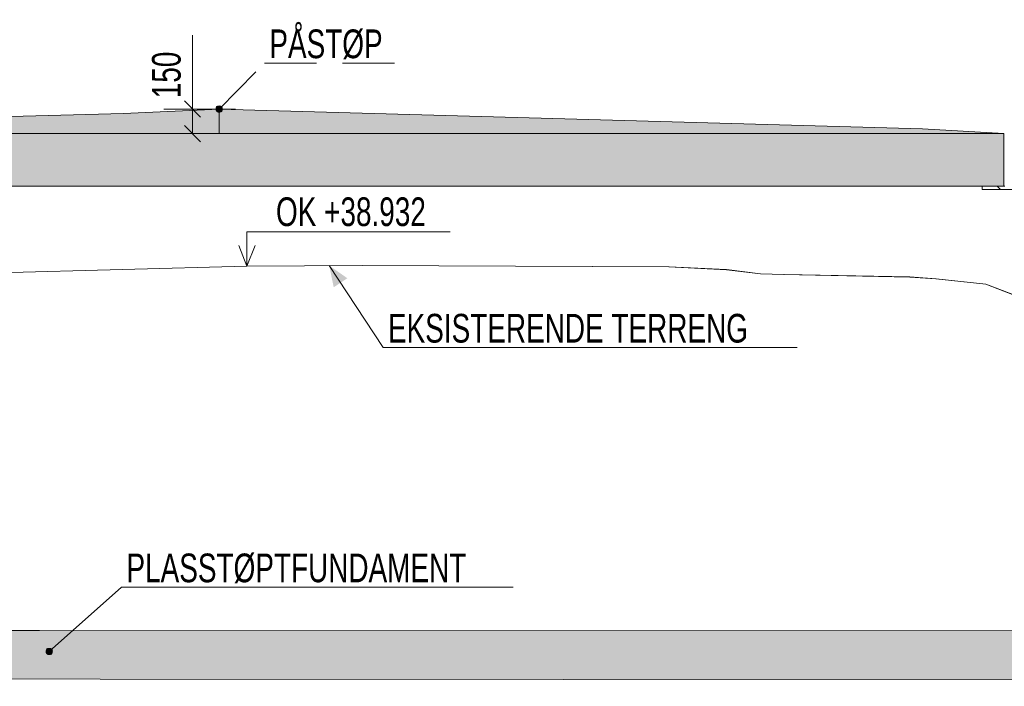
# Model space of a CAD drawing. Header units: millimetres. Extents: x -28263 to 55837, y 62799 to 122199.
# Tile 7 of 9: x 3784 to 15796, y 90932 to 99068. Entities that reach past the tile are written whole.
import ezdxf

# ---------------------------------------------------------------- set-up
doc = ezdxf.new("R2010")
doc.units = ezdxf.units.MM
doc.header["$LTSCALE"] = 100
for name, pattern in [('DASHEDX2', [9.525, 6.35, -3.175]), ('HIDDEN', [2.38125, 1.5875, -0.79375]), ('XKITLINE00', [0])]:
    doc.linetypes.add(name, pattern=pattern)
for name, color, linetype, lineweight in [('LevelText', 7, 'Continuous', 0), ('Part', 2, 'Continuous', 0), ('Part_Hidden', 7, 'Continuous', 0), ('PartMark', 3, 'Continuous', 0), ('ReferenceModel', 1, 'Continuous', 0), ('Text', 3, 'Continuous', 0), ('Z-DIMENSIONS', 1, 'Continuous', 0)]:
    doc.layers.add(name, color=color, linetype=linetype, lineweight=lineweight)
doc.styles.add('ARIAL_NARROW', font='ARIALN.TTF')

msp = doc.modelspace()

# ---------------------------------------------------------------- hatches: boundary and pattern name
at = {"layer": 'Part'}
for points in [[(-4090, 97677), (5052, 97923), (6218, 97977), (6218, 97677), (5052, 97677), (-4090, 97676)], [(6218, 97977), (14798, 97735), (15790, 97677), (15790, 97676), (7290, 97677), (6218, 97677)], [(-4090, 97037), (-4090, 97677), (15790, 97677), (15790, 97037)], [(21719, 91593), (21958, 91585), (22363, 91532), (22363, 90932), (20314, 91009), (4767, 91021), (-10955, 91024), (-10955, 91624), (4025, 91611), (20314, 91609), (20660, 91608), (20877, 91607), (21051, 91606), (21398, 91601)]]:
    msp.add_hatch(color=253, dxfattribs=at).paths.add_polyline_path(points, flags=17)
at = {"layer": 'PartMark'}
for points in [[(6253, 97942), (6252, 97941), (6251, 97941), (6251, 97941), (6250, 97941), (6249, 97940), (6249, 97940), (6248, 97940), (6247, 97940), (6247, 97939), (6246, 97939), (6245, 97939), (6244, 97939), (6244, 97939), (6243, 97938), (6242, 97938), (6242, 97938), (6241, 97938), (6240, 97938), (6240, 97937), (6239, 97937), (6238, 97937), (6238, 97937), (6237, 97937), (6236, 97936), (6236, 97936), (6235, 97936), (6234, 97936), (6234, 97936), (6233, 97936), (6232, 97936), (6232, 97935), (6231, 97935), (6230, 97935), (6230, 97935), (6229, 97935), (6229, 97935), (6228, 97935), (6227, 97935), (6227, 97934), (6226, 97934), (6225, 97934), (6225, 97934), (6224, 97934), (6224, 97934), (6223, 97934), (6222, 97934), (6222, 97934), (6221, 97934), (6221, 97934), (6220, 97934), (6219, 97934), (6219, 97934), (6218, 97934), (6218, 97934), (6217, 97934), (6217, 97934), (6216, 97933), (6215, 97933), (6215, 97933), (6214, 97933), (6214, 97933), (6213, 97933), (6213, 97933), (6212, 97934), (6212, 97934), (6211, 97934), (6210, 97934), (6210, 97934), (6209, 97934), (6209, 97934), (6208, 97934), (6208, 97934), (6207, 97934), (6207, 97934), (6206, 97934), (6206, 97934), (6205, 97934), (6205, 97934), (6204, 97934), (6204, 97934), (6203, 97934), (6203, 97935), (6202, 97935), (6202, 97935), (6201, 97935), (6201, 97935), (6200, 97935), (6200, 97935), (6200, 97935), (6199, 97936), (6199, 97936), (6198, 97936), (6198, 97936), (6197, 97936), (6197, 97936), (6196, 97936), (6196, 97937), (6196, 97937), (6195, 97937), (6195, 97937), (6194, 97937), (6194, 97937), (6194, 97938), (6193, 97938), (6193, 97938), (6192, 97938), (6192, 97938), (6192, 97939), (6191, 97939), (6191, 97939), (6190, 97939), (6190, 97940), (6190, 97940), (6189, 97940), (6189, 97940), (6189, 97941), (6188, 97941), (6188, 97941), (6188, 97941), (6187, 97942), (6187, 97942), (6187, 97942), (6186, 97942), (6186, 97943), (6186, 97943), (6185, 97943), (6185, 97944), (6185, 97944), (6184, 97944), (6184, 97944), (6184, 97945), (6184, 97945), (6183, 97945), (6183, 97946), (6183, 97946), (6183, 97946), (6182, 97947), (6182, 97947), (6182, 97947), (6181, 97948), (6181, 97948), (6181, 97949), (6181, 97949), (6181, 97949), (6180, 97950), (6180, 97950), (6180, 97950), (6180, 97951), (6179, 97951), (6179, 97952), (6179, 97952), (6179, 97952), (6179, 97953), (6178, 97953), (6178, 97954), (6178, 97954), (6178, 97954), (6178, 97955), (6178, 97955), (6177, 97956), (6177, 97956), (6177, 97957), (6177, 97957), (6177, 97957), (6177, 97958), (6176, 97958), (6176, 97959), (6176, 97959), (6176, 97960), (6176, 97960), (6176, 97961), (6176, 97961), (6176, 97962), (6176, 97962), (6175, 97963), (6175, 97963), (6175, 97964), (6175, 97964), (6175, 97965), (6175, 97965), (6175, 97966), (6175, 97966), (6175, 97967), (6175, 97967), (6175, 97968), (6175, 97968), (6175, 97969), (6175, 97969), (6175, 97970), (6175, 97970), (6175, 97971), (6175, 97971), (6174, 97972), (6174, 97973), (6174, 97973), (6174, 97974), (6174, 97974), (6174, 97975), (6174, 97975), (6175, 97976), (6175, 97977), (6175, 97977), (6175, 97978), (6175, 97978), (6175, 97979), (6175, 97979), (6175, 97980), (6175, 97981), (6175, 97981), (6175, 97982), (6175, 97983), (6175, 97983), (6175, 97984), (6175, 97984), (6175, 97985), (6175, 97986), (6175, 97986), (6176, 97987), (6176, 97987), (6176, 97988), (6176, 97989), (6176, 97989), (6176, 97990), (6176, 97991), (6176, 97991), (6177, 97992), (6177, 97993), (6177, 97993), (6177, 97994), (6177, 97995), (6177, 97995), (6177, 97996), (6178, 97997), (6178, 97997), (6178, 97998), (6178, 97999), (6178, 97999), (6178, 98000), (6179, 98001), (6179, 98001), (6179, 98002), (6179, 98003), (6179, 98004), (6180, 98004), (6180, 98005), (6180, 98006), (6180, 98006), (6181, 98007), (6181, 98008), (6181, 98008), (6181, 98009), (6182, 98010), (6182, 98011), (6182, 98011), (6182, 98012), (6183, 98012), (6184, 98013), (6184, 98013), (6185, 98013), (6186, 98013), (6187, 98014), (6187, 98014), (6188, 98014), (6189, 98014), (6189, 98015), (6190, 98015), (6191, 98015), (6191, 98015), (6192, 98015), (6193, 98016), (6194, 98016), (6194, 98016), (6195, 98016), (6196, 98016), (6196, 98017), (6197, 98017), (6198, 98017), (6198, 98017), (6199, 98017), (6200, 98018), (6200, 98018), (6201, 98018), (6202, 98018), (6202, 98018), (6203, 98018), (6204, 98018), (6204, 98019), (6205, 98019), (6205, 98019), (6206, 98019), (6207, 98019), (6207, 98019), (6208, 98019), (6209, 98019), (6209, 98020), (6210, 98020), (6210, 98020), (6211, 98020), (6212, 98020), (6212, 98020), (6213, 98020), (6214, 98020), (6214, 98020), (6215, 98020), (6215, 98020), (6216, 98020), (6216, 98020), (6217, 98020), (6218, 98020), (6218, 98020), (6219, 98020), (6219, 98020), (6220, 98021), (6221, 98021), (6221, 98021), (6222, 98021), (6222, 98021), (6223, 98021), (6223, 98021), (6224, 98020), (6224, 98020), (6225, 98020), (6225, 98020), (6226, 98020), (6227, 98020), (6227, 98020), (6228, 98020), (6228, 98020), (6229, 98020), (6229, 98020), (6230, 98020), (6230, 98020), (6231, 98020), (6231, 98020), (6232, 98020), (6232, 98020), (6233, 98020), (6233, 98019), (6234, 98019), (6234, 98019), (6234, 98019), (6235, 98019), (6235, 98019), (6236, 98019), (6236, 98019), (6237, 98018), (6237, 98018), (6238, 98018), (6238, 98018), (6239, 98018), (6239, 98018), (6239, 98018), (6240, 98017), (6240, 98017), (6241, 98017), (6241, 98017), (6242, 98017), (6242, 98017), (6242, 98016), (6243, 98016), (6243, 98016), (6244, 98016), (6244, 98016), (6244, 98015), (6245, 98015), (6245, 98015), (6245, 98015), (6246, 98014), (6246, 98014), (6247, 98014), (6247, 98014), (6247, 98013), (6248, 98013), (6248, 98013), (6248, 98013), (6249, 98012), (6249, 98012), (6249, 98012), (6250, 98012), (6250, 98011), (6250, 98011), (6251, 98011), (6251, 98010), (6251, 98010), (6251, 98010), (6252, 98010), (6252, 98009), (6252, 98009), (6253, 98009), (6253, 98008), (6253, 98008), (6253, 98008), (6254, 98007), (6254, 98007), (6254, 98007), (6254, 98006), (6255, 98006), (6255, 98005), (6255, 98005), (6255, 98005), (6256, 98004), (6256, 98004), (6256, 98004), (6256, 98003), (6256, 98003), (6257, 98002), (6257, 98002), (6257, 98002), (6257, 98001), (6257, 98001), (6258, 98000), (6258, 98000), (6258, 98000), (6258, 97999), (6258, 97999), (6259, 97998), (6259, 97998), (6259, 97997), (6259, 97997), (6259, 97997), (6259, 97996), (6259, 97996), (6260, 97995), (6260, 97995), (6260, 97994), (6260, 97994), (6260, 97993), (6260, 97993), (6260, 97992), (6260, 97992), (6260, 97991), (6261, 97991), (6261, 97990), (6261, 97990), (6261, 97989), (6261, 97989), (6261, 97988), (6261, 97988), (6261, 97987), (6261, 97987), (6261, 97986), (6261, 97986), (6261, 97985), (6261, 97985), (6261, 97984), (6261, 97984), (6261, 97983), (6261, 97983), (6261, 97982), (6261, 97981), (6261, 97981), (6261, 97980), (6261, 97980), (6261, 97979), (6261, 97979), (6261, 97978), (6261, 97977), (6261, 97977), (6261, 97976), (6261, 97976), (6261, 97975), (6261, 97974), (6261, 97974), (6261, 97973), (6261, 97973), (6261, 97972), (6261, 97971), (6261, 97971), (6261, 97970), (6261, 97970), (6261, 97969), (6261, 97968), (6260, 97968), (6260, 97967), (6260, 97966), (6260, 97966), (6260, 97965), (6260, 97965), (6260, 97964), (6260, 97963), (6260, 97963), (6259, 97962), (6259, 97961), (6259, 97961), (6259, 97960), (6259, 97959), (6259, 97959), (6258, 97958), (6258, 97957), (6258, 97957), (6258, 97956), (6258, 97955), (6258, 97955), (6257, 97954), (6257, 97953), (6257, 97953), (6257, 97952), (6257, 97951), (6256, 97950), (6256, 97950), (6256, 97949), (6256, 97948), (6256, 97948), (6255, 97947), (6255, 97946), (6255, 97946), (6255, 97945), (6254, 97944), (6254, 97943), (6254, 97943), (6254, 97942)], [(4177, 91320), (4177, 91320), (4176, 91320), (4175, 91319), (4174, 91319), (4174, 91319), (4173, 91319), (4172, 91318), (4172, 91318), (4171, 91318), (4170, 91318), (4169, 91318), (4169, 91318), (4168, 91317), (4167, 91317), (4167, 91317), (4166, 91317), (4165, 91317), (4164, 91317), (4164, 91316), (4163, 91316), (4162, 91316), (4162, 91316), (4161, 91316), (4160, 91316), (4160, 91316), (4159, 91316), (4158, 91315), (4158, 91315), (4157, 91315), (4156, 91315), (4156, 91315), (4155, 91315), (4154, 91315), (4154, 91315), (4153, 91315), (4153, 91315), (4152, 91315), (4151, 91315), (4151, 91315), (4150, 91314), (4149, 91314), (4149, 91314), (4148, 91314), (4148, 91314), (4147, 91314), (4146, 91314), (4146, 91314), (4145, 91314), (4145, 91314), (4144, 91314), (4143, 91314), (4143, 91314), (4142, 91314), (4142, 91314), (4141, 91314), (4140, 91314), (4140, 91314), (4139, 91314), (4139, 91314), (4138, 91314), (4138, 91314), (4137, 91314), (4137, 91314), (4136, 91315), (4135, 91315), (4135, 91315), (4134, 91315), (4134, 91315), (4133, 91315), (4133, 91315), (4132, 91315), (4132, 91315), (4131, 91315), (4131, 91315), (4130, 91315), (4130, 91315), (4129, 91316), (4129, 91316), (4128, 91316), (4128, 91316), (4127, 91316), (4127, 91316), (4126, 91316), (4126, 91316), (4125, 91317), (4125, 91317), (4125, 91317), (4124, 91317), (4124, 91317), (4123, 91317), (4123, 91318), (4122, 91318), (4122, 91318), (4122, 91318), (4121, 91318), (4121, 91318), (4120, 91319), (4120, 91319), (4119, 91319), (4119, 91319), (4119, 91319), (4118, 91320), (4118, 91320), (4117, 91320), (4117, 91320), (4117, 91321), (4116, 91321), (4116, 91321), (4116, 91321), (4115, 91322), (4115, 91322), (4115, 91322), (4114, 91322), (4114, 91323), (4114, 91323), (4113, 91323), (4113, 91323), (4113, 91324), (4112, 91324), (4112, 91324), (4112, 91325), (4111, 91325), (4111, 91325), (4111, 91325), (4110, 91326), (4110, 91326), (4110, 91326), (4110, 91327), (4109, 91327), (4109, 91327), (4109, 91328), (4108, 91328), (4108, 91328), (4108, 91329), (4108, 91329), (4107, 91329), (4107, 91330), (4107, 91330), (4107, 91330), (4106, 91331), (4106, 91331), (4106, 91332), (4106, 91332), (4106, 91332), (4105, 91333), (4105, 91333), (4105, 91334), (4105, 91334), (4105, 91334), (4104, 91335), (4104, 91335), (4104, 91336), (4104, 91336), (4104, 91336), (4104, 91337), (4103, 91337), (4103, 91338), (4103, 91338), (4103, 91339), (4103, 91339), (4103, 91339), (4103, 91340), (4103, 91340), (4102, 91341), (4102, 91341), (4102, 91342), (4102, 91342), (4102, 91343), (4102, 91343), (4102, 91344), (4102, 91344), (4102, 91345), (4102, 91345), (4102, 91346), (4101, 91346), (4101, 91347), (4101, 91347), (4101, 91348), (4101, 91348), (4101, 91349), (4101, 91349), (4101, 91350), (4101, 91350), (4101, 91351), (4101, 91351), (4101, 91352), (4101, 91352), (4101, 91353), (4101, 91353), (4101, 91354), (4101, 91354), (4101, 91355), (4101, 91355), (4101, 91356), (4101, 91357), (4101, 91357), (4101, 91358), (4101, 91358), (4101, 91359), (4101, 91359), (4101, 91360), (4102, 91361), (4102, 91361), (4102, 91362), (4102, 91362), (4102, 91363), (4102, 91364), (4102, 91364), (4102, 91365), (4102, 91365), (4102, 91366), (4102, 91367), (4103, 91367), (4103, 91368), (4103, 91368), (4103, 91369), (4103, 91370), (4103, 91370), (4103, 91371), (4103, 91371), (4104, 91372), (4104, 91373), (4104, 91373), (4104, 91374), (4104, 91375), (4104, 91375), (4105, 91376), (4105, 91377), (4105, 91377), (4105, 91378), (4105, 91379), (4106, 91379), (4106, 91380), (4106, 91381), (4106, 91381), (4107, 91382), (4107, 91382), (4107, 91383), (4107, 91384), (4107, 91385), (4108, 91385), (4108, 91386), (4108, 91387), (4108, 91387), (4109, 91388), (4109, 91389), (4109, 91389), (4110, 91390), (4110, 91391), (4110, 91391), (4110, 91392), (4111, 91393), (4111, 91393), (4111, 91394), (4112, 91395), (4112, 91395), (4113, 91395), (4114, 91396), (4115, 91396), (4115, 91396), (4116, 91396), (4117, 91396), (4117, 91397), (4118, 91397), (4119, 91397), (4120, 91397), (4120, 91397), (4121, 91397), (4122, 91398), (4122, 91398), (4123, 91398), (4124, 91398), (4124, 91398), (4125, 91398), (4126, 91399), (4127, 91399), (4127, 91399), (4128, 91399), (4129, 91399), (4129, 91399), (4130, 91399), (4131, 91399), (4131, 91400), (4132, 91400), (4133, 91400), (4133, 91400), (4134, 91400), (4135, 91400), (4135, 91400), (4136, 91400), (4136, 91400), (4137, 91400), (4138, 91400), (4138, 91400), (4139, 91401), (4140, 91401), (4140, 91401), (4141, 91401), (4141, 91401), (4142, 91401), (4143, 91401), (4143, 91401), (4144, 91401), (4144, 91401), (4145, 91401), (4146, 91401), (4146, 91401), (4147, 91401), (4147, 91401), (4148, 91401), (4149, 91401), (4149, 91401), (4150, 91401), (4150, 91401), (4151, 91401), (4151, 91401), (4152, 91401), (4153, 91401), (4153, 91401), (4154, 91401), (4154, 91400), (4155, 91400), (4155, 91400), (4156, 91400), (4156, 91400), (4157, 91400), (4157, 91400), (4158, 91400), (4158, 91400), (4159, 91400), (4159, 91400), (4160, 91400), (4160, 91399), (4161, 91399), (4161, 91399), (4162, 91399), (4162, 91399), (4163, 91399), (4163, 91399), (4164, 91399), (4164, 91398), (4165, 91398), (4165, 91398), (4166, 91398), (4166, 91398), (4166, 91398), (4167, 91398), (4167, 91397), (4168, 91397), (4168, 91397), (4169, 91397), (4169, 91397), (4169, 91396), (4170, 91396), (4170, 91396), (4171, 91396), (4171, 91396), (4171, 91395), (4172, 91395), (4172, 91395), (4173, 91395), (4173, 91394), (4173, 91394), (4174, 91394), (4174, 91394), (4174, 91394), (4175, 91393), (4175, 91393), (4175, 91393), (4176, 91392), (4176, 91392), (4176, 91392), (4177, 91392), (4177, 91391), (4177, 91391), (4178, 91391), (4178, 91391), (4178, 91390), (4179, 91390), (4179, 91390), (4179, 91389), (4180, 91389), (4180, 91389), (4180, 91388), (4180, 91388), (4181, 91388), (4181, 91387), (4181, 91387), (4181, 91387), (4182, 91386), (4182, 91386), (4182, 91386), (4182, 91385), (4183, 91385), (4183, 91385), (4183, 91384), (4183, 91384), (4184, 91383), (4184, 91383), (4184, 91383), (4184, 91382), (4184, 91382), (4185, 91382), (4185, 91381), (4185, 91381), (4185, 91380), (4185, 91380), (4186, 91380), (4186, 91379), (4186, 91379), (4186, 91378), (4186, 91378), (4186, 91377), (4186, 91377), (4187, 91377), (4187, 91376), (4187, 91376), (4187, 91375), (4187, 91375), (4187, 91374), (4187, 91374), (4187, 91373), (4188, 91373), (4188, 91372), (4188, 91372), (4188, 91371), (4188, 91371), (4188, 91370), (4188, 91370), (4188, 91370), (4188, 91369), (4188, 91369), (4188, 91368), (4188, 91368), (4188, 91367), (4188, 91367), (4188, 91366), (4188, 91365), (4189, 91365), (4189, 91364), (4189, 91364), (4189, 91363), (4189, 91363), (4189, 91362), (4189, 91362), (4189, 91361), (4189, 91361), (4189, 91360), (4189, 91360), (4188, 91359), (4188, 91358), (4188, 91358), (4188, 91357), (4188, 91357), (4188, 91356), (4188, 91356), (4188, 91355), (4188, 91354), (4188, 91354), (4188, 91353), (4188, 91353), (4188, 91352), (4188, 91352), (4188, 91351), (4188, 91350), (4187, 91350), (4187, 91349), (4187, 91349), (4187, 91348), (4187, 91347), (4187, 91347), (4187, 91346), (4187, 91345), (4186, 91345), (4186, 91344), (4186, 91344), (4186, 91343), (4186, 91342), (4186, 91342), (4186, 91341), (4185, 91340), (4185, 91340), (4185, 91339), (4185, 91338), (4185, 91338), (4184, 91337), (4184, 91337), (4184, 91336), (4184, 91335), (4184, 91335), (4183, 91334), (4183, 91333), (4183, 91333), (4183, 91332), (4182, 91331), (4182, 91331), (4182, 91330), (4182, 91329), (4181, 91328), (4181, 91328), (4181, 91327), (4181, 91326), (4180, 91326), (4180, 91325), (4180, 91324), (4180, 91324), (4179, 91323), (4179, 91322), (4179, 91322), (4178, 91321), (4178, 91320)]]:
    msp.add_hatch(color=7, dxfattribs=at).paths.add_polyline_path(points, flags=17)
at = {"layer": 'Text'}
msp.add_hatch(color=3, dxfattribs=at).paths.add_polyline_path([(7561, 96066), (7782, 95912), (7615, 95802)], flags=17)

# ---------------------------------------------------------------- linework, layer by layer
at = {"layer": 'LevelText', "color": 3, "linetype": 'Continuous', "lineweight": 0}
for p, q in [((6556, 96061), (6556, 96479)), ((6556, 96479), (6841, 96479)), ((9034, 96479), (6841, 96479)), ((6456, 96311), (6556, 96061)), ((6556, 96061), (6656, 96311))]:
    msp.add_line(p, q, dxfattribs=at)
at = {"layer": 'Part', "color": 7, "linetype": 'XKITLINE00', "lineweight": 0}
for p, q in [((-4090, 97677), (5052, 97923)), ((5052, 97923), (6218, 97977)), ((6218, 97977), (6218, 97677)), ((6218, 97677), (6218, 97977)), ((6218, 97977), (14798, 97735)), ((5052, 97677), (-4090, 97676)), ((-4090, 97677), (15790, 97677)), ((6218, 97677), (5052, 97677)), ((7290, 97677), (6218, 97677)), ((15790, 97676), (7290, 97677)), ((14798, 97735), (15790, 97677)), ((15790, 97677), (15790, 97676)), ((15790, 97677), (15790, 97677)), ((15790, 97677), (15790, 97037)), ((15790, 97037), (-4090, 97037)), ((15525, 96997), (15525, 97037)), ((15525, 97037), (15803, 97037)), ((16657, 96997), (15525, 96997)), ((15749, 96997), (15709, 97037)), ((-10955, 91624), (4025, 91611)), ((4025, 91611), (20314, 91609)), ((4767, 91021), (-10955, 91024)), ((20314, 91009), (4767, 91021))]:
    msp.add_line(p, q, dxfattribs=at)
at = {"layer": 'Part_Hidden', "linetype": 'HIDDEN', "lineweight": 25}
for p, q in [((6218, 97977), (6218, 97977)), ((6218, 97977), (6218, 97977)), ((6218, 97677), (6218, 97677)), ((6218, 97677), (6218, 97677)), ((14798, 97735), (14799, 97735)), ((15790, 97677), (15790, 97677)), ((15790, 97677), (15790, 97677)), ((15790, 97676), (15790, 97676)), ((15525, 97037), (15525, 97037)), ((15525, 96997), (15525, 96997)), ((15790, 97037), (15790, 97037))]:
    msp.add_line(p, q, dxfattribs=at)
at = {"layer": 'PartMark', "color": 7, "linetype": 'DASHEDX2', "lineweight": 0}
for p, q in [((6218, 97977), (6770, 98538)), ((6770, 98538), (8443, 98538))]:
    msp.add_line(p, q, dxfattribs=at)
at = {"layer": 'PartMark', "color": 7, "linetype": 'Continuous', "lineweight": 0}
for p, q in [((4145, 91358), (5027, 92142)), ((5027, 92142), (9803, 92142))]:
    msp.add_line(p, q, dxfattribs=at)
at = {"layer": 'ReferenceModel', "color": 7, "linetype": 'Continuous', "lineweight": 0}
for p, q in [((2474, 95949), (6556, 96061)), ((2474, 95949), (6556, 96061)), ((7962, 96067), (6556, 96061)), ((7961, 96067), (6556, 96061)), ((6556, 96062), (6556, 96061)), ((6556, 96061), (6556, 96062)), ((7961, 96067), (7962, 96067)), ((7962, 96067), (7961, 96067)), ((7961, 96067), (11706, 96052)), ((7962, 96067), (11705, 96052)), ((11705, 96052), (11706, 96052)), ((11705, 96052), (11706, 96052)), ((12409, 96016), (11705, 96052)), ((12409, 96017), (11706, 96052)), ((12409, 96016), (12409, 96017)), ((12409, 96017), (12409, 96016)), ((12409, 96016), (12409, 96017)), ((12409, 96016), (12409, 96017)), ((12409, 96016), (12409, 96017)), ((12409, 96017), (12409, 96017)), ((12409, 96017), (12824, 95965)), ((12409, 96017), (12409, 96017)), ((12409, 96016), (12409, 96016)), ((12409, 96016), (12824, 95965)), ((12409, 96016), (12409, 96016)), ((12824, 95965), (12824, 95965)), ((12824, 95965), (12824, 95965)), ((12824, 95965), (13108, 95959)), ((12824, 95965), (13109, 95959)), ((13109, 95959), (13108, 95959)), ((13108, 95959), (13109, 95959)), ((14643, 95927), (13108, 95959)), ((14644, 95928), (13109, 95959)), ((14644, 95928), (14643, 95927)), ((14643, 95927), (14644, 95928)), ((14643, 95927), (14963, 95905)), ((14644, 95928), (14964, 95905)), ((14964, 95905), (14963, 95905)), ((14963, 95905), (14964, 95905)), ((15570, 95838), (14963, 95905)), ((15571, 95839), (14964, 95905)), ((15571, 95839), (15570, 95838)), ((15571, 95839), (15570, 95838)), ((19138, 94474), (15570, 95838)), ((19138, 94475), (15571, 95839))]:
    msp.add_line(p, q, dxfattribs=at)
at = {"layer": 'Text', "color": 3, "linetype": 'Continuous', "lineweight": 0}
for p, q in [((7561, 96066), (8217, 95067)), ((8217, 95067), (13270, 95067))]:
    msp.add_line(p, q, dxfattribs=at)
at = {"layer": 'Z-DIMENSIONS', "color": 7, "linetype": 'Continuous', "lineweight": 0}
for p, q in [((5893, 97977), (5893, 98878)), ((5893, 97977), (5893, 98878)), ((5794, 98076), (5992, 97878)), ((6418, 97977), (5543, 97977)), ((5893, 97677), (5893, 97977)), ((6418, 97677), (5543, 97677)), ((5794, 97776), (5992, 97578))]:
    msp.add_line(p, q, dxfattribs=at)
at = {"layer": 'Z-DIMENSIONS', "color": 3}
for p in [(5893, 97977), (5893, 97677)]:
    msp.add_point(p, dxfattribs=at)

# ---------------------------------------------------------------- texts
at = {"layer": 'LevelText', "color": 3, "style": 'ARIAL_NARROW', "width": 0.85}
msp.add_text('OK +38.932', height=350, dxfattribs=at).set_placement((6911, 96549))
at = {"layer": 'PartMark', "color": 3, "style": 'ARIAL_NARROW', "width": 0.85}
for s, p in [('PÅSTØP', (6830, 98598)), ('PLASSTØPTFUNDAMENT', (5087, 92202))]:
    msp.add_text(s, height=350, dxfattribs=at).set_placement(p)
at = {"layer": 'Text', "color": 3, "style": 'ARIAL_NARROW', "width": 0.85}
msp.add_text('EKSISTERENDE TERRENG', height=350, dxfattribs=at).set_placement((8277, 95127))
at = {"layer": 'Z-DIMENSIONS', "color": 3, "style": 'ARIAL_NARROW', "width": 0.85}
msp.add_text('150', height=350, rotation=90.0002, dxfattribs=at).set_placement((5748, 98109))

doc.saveas('drawing.dxf')
